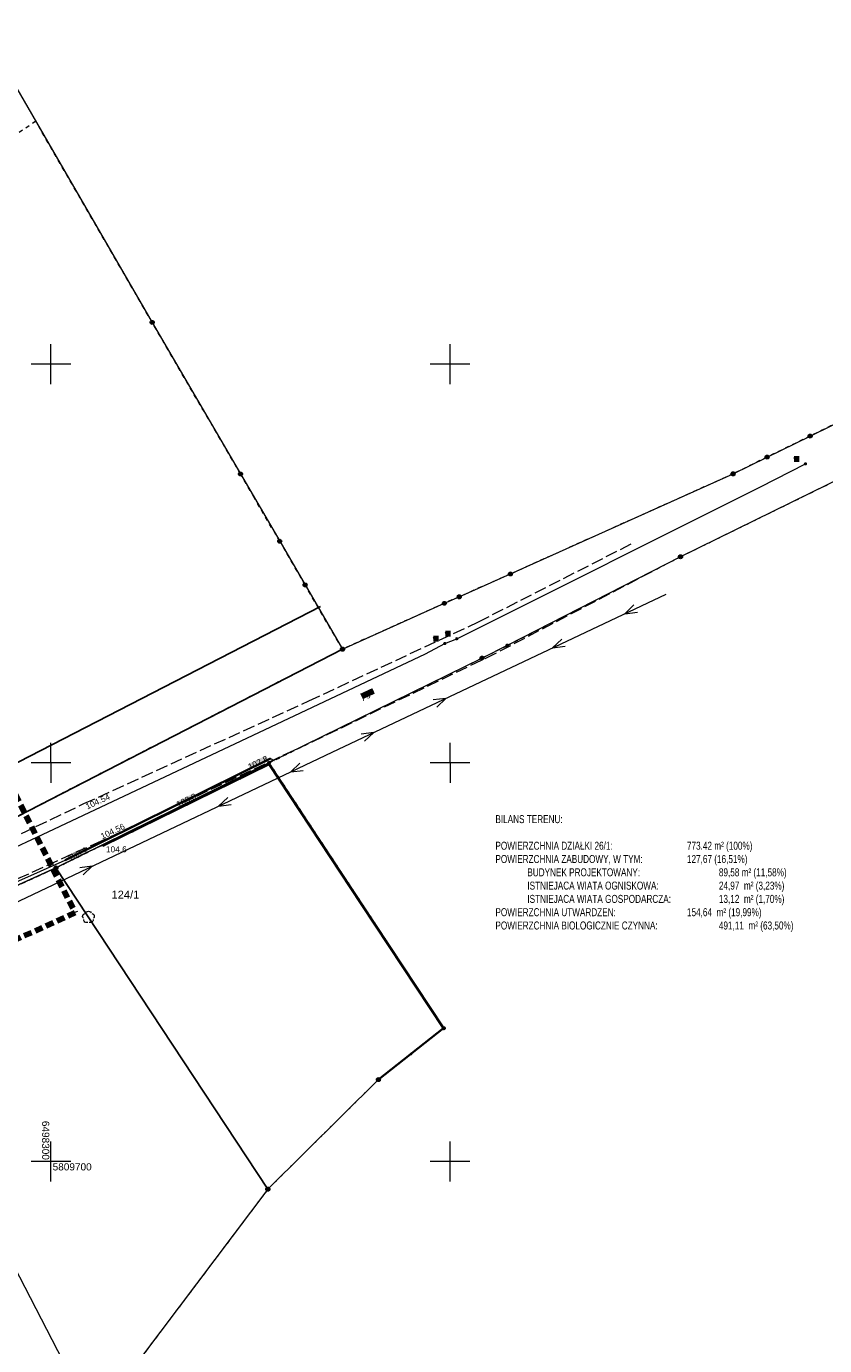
# Model space of a CAD drawing. Extents: x 6414462 to 7495468, y 5756825 to 5824657.
# Tile 30 of 54: x 6498297 to 6498397, y 5809677 to 5809842. Entities that reach past the tile are written whole.
import ezdxf
from ezdxf.enums import TextEntityAlignment as Align

# ---------------------------------------------------------------- set-up
doc = ezdxf.new("R2010")
doc.units = 0
for name, pattern in [('2324-2024 mdcp$0$PRZER1-1', [1, 0.5, -0.5]), ('2324-2024 mdcp$0$PRZER2-1', [1.5, 1, -0.5]), ('2324-2024 mdcp$0$PRZER3-1', [2, 1.5, -0.5]), ('Lipnica teren 1$0$HIDDEN2', [0.1875, 0.125, -0.0625])]:
    doc.linetypes.add(name, pattern=pattern)
for name, color, linetype, lineweight in [('2324-2024 mdcp$0$GEPPGD', 7, 'Continuous', 18), ('2324-2024 mdcp$0$GESDZI', 7, 'Continuous', 18), ('2324-2024 mdcp$0$GESDZI_O', 7, 'Continuous', 18), ('2324-2024 mdcp$0$GSLKOG', 7, 'Continuous', 35), ('2324-2024 mdcp$0$GSPWPN', 7, 'Continuous', 13), ('2324-2024 mdcp$0$GSPWPN_O', 7, 'Continuous', 13), ('2324-2024 mdcp$0$GSPWPS', 7, 'Continuous', 13), ('2324-2024 mdcp$0$GSPWPS_O', 7, 'Continuous', 13), ('2324-2024 mdcp$0$GSSKOA', 7, 'Continuous', 18), ('2324-2024 mdcp$0$GSSKOA_O', 7, 'Continuous', 18), ('2324-2024 mdcp$0$GULLOB', 7, 'Continuous', 35), ('2324-2024 mdcp$0$GUPPRZ_O', 7, 'Continuous', 18), ('2324-2024 mdcp$0$Ramka sekcyjna', 7, 'Continuous', 18), ('2324-2024 mdcp$0$zasięg aktualizacji', 230, '2324-2024 mdcp$0$PRZER2-1', 100)]:
    doc.layers.add(name, color=color, linetype=linetype, lineweight=lineweight)
for name, color, linetype, lineweight, true_color in [('2324-2024 mdcp$0$GESUZY', 7, 'Continuous', 18, 0x008000), ('2324-2024 mdcp$0$GSPRDL', 7, 'Continuous', 18, 0x008000), ('2324-2024 mdcp$0$GULEPR', 1, 'Continuous', 18, 0xff0000), ('2324-2024 mdcp$0$GULWPR', 5, 'Continuous', 18, 0x0000ff), ('2324-2024 mdcp$0$GUPWZA', 5, 'Continuous', 18, 0x0000ff), ('2324-2024 mdcp$0$GUPWZA_O', 5, 'Continuous', 18, 0x0000ff)]:
    doc.layers.add(name, color=color, linetype=linetype, lineweight=lineweight, true_color=true_color)
doc.layers.add('Lipnica hatch 1$0$_HELP', color=21, linetype='Continuous')
for name, color, linetype, true_color in [('Lipnica hatch 1$0$GPP_DROGI', 7, 'Continuous', 0xd1d1d1), ('Lipnica hatch 1$0$GPP_ZIELEŃ', 7, 'Continuous', 0x7f7f3f), ('Lipnica hatch 1$0$PODJAZD', 7, 'Continuous', 0x9d9595), ('Lipnica hatch 1$0$ZABUDOWA', 7, 'Continuous', 0xffff7f), ('Lipnica teren 1$0$780_210430_GRANICE$0$_MPZP_linia zabudowy', 200, 'Lipnica teren 1$0$780_210430_GRANICE$0$V_LINE', 0xbf00ff), ('Lipnica teren 1$0$demontaże', 1, 'Continuous', 0xff0000)]:
    doc.layers.add(name, color=color, linetype=linetype, true_color=true_color)
doc.styles.add('2324-2024 mdcp$0$Arial', font='arial.ttf')
doc.styles.add('Lipnica hatch 1$0$WYMIARY', font='swisscl.ttf')
doc.styles.add('Lipnica teren 1$0$780_210430_GRANICE$0$Standard', font='arial.ttf')
doc.linetypes.add('Lipnica teren 1$0$780_210430_GRANICE$0$V_LINE', pattern='A,12.7,-5.08,["V",Lipnica teren 1$0$780_210430_GRANICE$0$Standard,S=5.08,R=0,X=-2.54,Y=-5.08],-5.08', length=22.86)

# ---------------------------------------------------------------- blocks, each defined once
blk = doc.blocks.new('2324-2024 mdcp$0$GSPWPS1')
blk.add_hatch(color=0).paths.add_polyline_path([(-0.045, 0), (-0.043467, -0.011647), (-0.038971, -0.0225), (-0.03182, -0.03182), (-0.0225, -0.038971), (-0.011647, -0.043467), (0, -0.045), (0.011647, -0.043467), (0.0225, -0.038971), (0.03182, -0.03182), (0.038971, -0.0225), (0.043467, -0.011647), (0.045, 0), (0.043467, 0.011647), (0.038971, 0.0225), (0.03182, 0.03182), (0.0225, 0.038971), (0.011647, 0.043467), (0, 0.045), (-0.011647, 0.043467), (-0.0225, 0.038971), (-0.03182, 0.03182), (-0.038971, 0.0225), (-0.043467, 0.011647)])
blk = doc.blocks.new('2324-2024 mdcp$0$GSPWPN1')
blk.add_hatch(color=0).paths.add_polyline_path([(-0.045, 0), (-0.043467, -0.011647), (-0.038971, -0.0225), (-0.03182, -0.03182), (-0.0225, -0.038971), (-0.011647, -0.043467), (0, -0.045), (0.011647, -0.043467), (0.0225, -0.038971), (0.03182, -0.03182), (0.038971, -0.0225), (0.043467, -0.011647), (0.045, 0), (0.043467, 0.011647), (0.038971, 0.0225), (0.03182, 0.03182), (0.0225, 0.038971), (0.011647, 0.043467), (0, 0.045), (-0.011647, 0.043467), (-0.0225, 0.038971), (-0.03182, 0.03182), (-0.038971, 0.0225), (-0.043467, 0.011647)])
blk = doc.blocks.new('2324-2024 mdcp$0$GSPRDL1')
blk.add_hatch(color=0).paths.add_polyline_path([(0, -0.045), (0.013906, -0.042798), (0.02645, -0.036406), (0.036406, -0.02645), (0.042798, -0.013906), (0.045, 0), (0.042798, 0.013906), (0.036406, 0.02645), (0.02645, 0.036406), (0.013906, 0.042798), (0, 0.045), (-0.013906, 0.042798), (-0.02645, 0.036406), (-0.036406, 0.02645), (-0.042798, 0.013906), (-0.045, 0), (-0.042798, -0.013906), (-0.036406, -0.02645), (-0.02645, -0.036406), (-0.013906, -0.042798)])
at = {"color": 0}
for points in [[(-0.635969, -0.134326), (-0.70458, -0.024001), (-0.731429, 0.103115), (-0.713292, 0.231763), (-0.652348, 0.346501), (-0.55591, 0.433559), (-0.435555, 0.482485)], [(-0.324277, 0.563333), (-0.240553, 0.662679), (-0.127956, 0.727494), (0, 0.75), (0.127956, 0.727494), (0.240553, 0.662679), (0.324277, 0.563333)], [(0.435555, 0.482485), (0.55591, 0.433559), (0.652348, 0.346501), (0.713292, 0.231763), (0.731429, 0.103115), (0.70458, -0.024001), (0.635969, -0.134326)], [(-0.068773, -0.646351), (-0.194901, -0.677512), (-0.324092, -0.663766), (-0.440839, -0.606763), (-0.531129, -0.513345), (-0.584125, -0.394725), (-0.593465, -0.265141)], [(0.593465, -0.265141), (0.584125, -0.394725), (0.531129, -0.513345), (0.440839, -0.606763), (0.324092, -0.663766), (0.194901, -0.677512), (0.068773, -0.646351)]]:
    blk.add_lwpolyline(points, dxfattribs=at)
blk = doc.blocks.new('2324-2024 mdcp$0$SUEP1')
at = {"color": 0}
blk.add_lwpolyline([(-0.75, -0.5), (0.75, 0), (-0.75, 0.5)], dxfattribs=at)
blk = doc.blocks.new('2324-2024 mdcp$0$GUPWZA1')
blk.add_hatch(color=0).paths.add_polyline_path([(-0.2, 0), (-0.193185, -0.051764), (-0.173205, -0.1), (-0.141421, -0.141421), (-0.1, -0.173205), (-0.051764, -0.193185), (0, -0.2), (0.051764, -0.193185), (0.1, -0.173205), (0.141421, -0.141421), (0.173205, -0.1), (0.193185, -0.051764), (0.2, 0), (0.193185, 0.051764), (0.173205, 0.1), (0.141421, 0.141421), (0.1, 0.173205), (0.051764, 0.193185), (0, 0.2), (-0.051764, 0.193185), (-0.1, 0.173205), (-0.141421, 0.141421), (-0.173205, 0.1), (-0.193185, 0.051764)])
blk = doc.blocks.new('2324-2024 mdcp$0$KOLO')
blk.add_hatch(color=0).paths.add_polyline_path([(-0.175, 0), (-0.169037, -0.045293), (-0.151554, -0.0875), (-0.123744, -0.123744), (-0.0875, -0.151554), (-0.045293, -0.169037), (0, -0.175), (0.045293, -0.169037), (0.0875, -0.151554), (0.123744, -0.123744), (0.151554, -0.0875), (0.169037, -0.045293), (0.175, 0), (0.169037, 0.045293), (0.151554, 0.0875), (0.123744, 0.123744), (0.0875, 0.151554), (0.045293, 0.169037), (0, 0.175), (-0.045293, 0.169037), (-0.0875, 0.151554), (-0.123744, 0.123744), (-0.151554, 0.0875), (-0.169037, 0.045293)])
blk = doc.blocks.new('2324-2024 mdcp$0$GSLKOG1')
blk.add_hatch(color=0).paths.add_polyline_path([(-0.175, 0), (-0.169037, -0.045293), (-0.151554, -0.0875), (-0.123744, -0.123744), (-0.0875, -0.151554), (-0.045293, -0.169037), (0, -0.175), (0.045293, -0.169037), (0.0875, -0.151554), (0.123744, -0.123744), (0.151554, -0.0875), (0.169037, -0.045293), (0.175, 0), (0.169037, 0.045293), (0.151554, 0.0875), (0.123744, 0.123744), (0.0875, 0.151554), (0.045293, 0.169037), (0, 0.175), (-0.045293, 0.169037), (-0.0875, 0.151554), (-0.123744, 0.123744), (-0.151554, 0.0875), (-0.169037, 0.045293)])
blk = doc.blocks.new('2324-2024 mdcp$0$GEPPGD1_2')
at = {"true_color": 0xffffff}
blk.add_hatch(color=7, dxfattribs=at).paths.add_polyline_path([(0, -0.25), (0.077254, -0.237764), (0.146946, -0.202254), (0.202254, -0.146946), (0.237764, -0.077254), (0.25, 0), (0.237764, 0.077254), (0.202254, 0.146946), (0.146946, 0.202254), (0.077254, 0.237764), (0, 0.25), (-0.077254, 0.237764), (-0.146946, 0.202254), (-0.202254, 0.146946), (-0.237764, 0.077254), (-0.25, 0), (-0.237764, -0.077254), (-0.202254, -0.146946), (-0.146946, -0.202254), (-0.077254, -0.237764)])
blk.add_hatch(color=0).paths.add_polyline_path([(0, -0.045), (0.013906, -0.042798), (0.02645, -0.036406), (0.036406, -0.02645), (0.042798, -0.013906), (0.045, 0), (0.042798, 0.013906), (0.036406, 0.02645), (0.02645, 0.036406), (0.013906, 0.042798), (0, 0.045), (-0.013906, 0.042798), (-0.02645, 0.036406), (-0.036406, 0.02645), (-0.042798, 0.013906), (-0.045, 0), (-0.042798, -0.013906), (-0.036406, -0.02645), (-0.02645, -0.036406), (-0.013906, -0.042798)])
blk = doc.blocks.new('2324-2024 mdcp$0$GEPPGD1_1')
at = {"true_color": 0xffffff}
blk.add_hatch(color=7, dxfattribs=at).paths.add_polyline_path([(0, -0.25), (0.077254, -0.237764), (0.146946, -0.202254), (0.202254, -0.146946), (0.237764, -0.077254), (0.25, 0), (0.237764, 0.077254), (0.202254, 0.146946), (0.146946, 0.202254), (0.077254, 0.237764), (0, 0.25), (-0.077254, 0.237764), (-0.146946, 0.202254), (-0.202254, 0.146946), (-0.237764, 0.077254), (-0.25, 0), (-0.237764, -0.077254), (-0.202254, -0.146946), (-0.146946, -0.202254), (-0.077254, -0.237764)])
at = {"color": 0}
blk.add_lwpolyline([(0, 0.25), (0.077254, 0.237764), (0.146946, 0.202254), (0.202254, 0.146946), (0.237764, 0.077254), (0.25, 0), (0.237764, -0.077254), (0.202254, -0.146946), (0.146946, -0.202254), (0.077254, -0.237764), (0, -0.25), (-0.077254, -0.237764), (-0.146946, -0.202254), (-0.202254, -0.146946), (-0.237764, -0.077254), (-0.25, 0), (-0.237764, 0.077254), (-0.202254, 0.146946), (-0.146946, 0.202254), (-0.077254, 0.237764)], close=True, dxfattribs=at)
blk = doc.blocks.new('2324-2024 mdcp')
at = {"layer": '2324-2024 mdcp$0$GSSKOA_O', "true_color": 0xffffff}
blk.add_hatch(color=7, dxfattribs=at).paths.add_polyline_path([(6498338.76, 5809758.66), (6498340.26, 5809759.36), (6498340.58, 5809758.68), (6498339.08, 5809757.98)], flags=0)
at = {"layer": '2324-2024 mdcp$0$GUPPRZ_O', "true_color": 0xffffff}
for points in [[(6498324.68, 5809749.83), (6498326.96, 5809750.92), (6498327.28, 5809750.25), (6498325.01, 5809749.15)], [(6498315.63, 5809745.08), (6498317.89, 5809746.18), (6498318.22, 5809745.51), (6498315.95, 5809744.4)], [(6498302.02, 5809738.31), (6498304.26, 5809739.47), (6498304.61, 5809738.8), (6498302.37, 5809737.64)]]:
    blk.add_hatch(color=7, dxfattribs=at).paths.add_polyline_path(points, flags=0)
at = {"layer": '2324-2024 mdcp$0$GUPWZA_O', "true_color": 0xffffff}
for points in [[(6498393.08, 5809787.74), (6498393.08, 5809788.49), (6498393.78, 5809788.49), (6498393.78, 5809787.74)], [(6498349.4, 5809765.81), (6498349.4, 5809766.56), (6498350.1, 5809766.56), (6498350.1, 5809765.81)], [(6498347.89, 5809765.21), (6498347.89, 5809765.96), (6498348.59, 5809765.96), (6498348.59, 5809765.21)]]:
    blk.add_hatch(color=7, dxfattribs=at).paths.add_polyline_path(points, flags=0)
at = {"layer": '2324-2024 mdcp$0$GESDZI', "color": 7, "linetype": 'Continuous', "lineweight": 18}
for points in [[(6497994.25, 5809560.48), (6498045.82, 5809601.46), (6498086.88, 5809635.22), (6498149.97, 5809671.19), (6498158.45, 5809675.82), (6498183.29, 5809691.27), (6498210.34, 5809702.9), (6498250.84, 5809721.04), (6498255.25, 5809723.19), (6498284.59, 5809737.52), (6498336.53, 5809764.26), (6498349.29, 5809770), (6498351.16, 5809770.82), (6498357.57, 5809773.68), (6498385.47, 5809786.23), (6498389.73, 5809788.34), (6498395.12, 5809790.98), (6498474.92, 5809830.27), (6498519.28, 5809851.17), (6498558.08, 5809869.44), (6498581.52, 5809880.48), (6498706.5, 5809939.35)], [(6498399.71, 5809786.07), (6498378.88, 5809775.84), (6498357.18, 5809764.7), (6498354.01, 5809763.14), (6498327.32, 5809749.98), (6498300.63, 5809736.82), (6498279.96, 5809727.46), (6498275.4, 5809725.39), (6498229.86, 5809704.76), (6498220.93, 5809700.12), (6498216.89, 5809698.02), (6498190.27, 5809685.86), (6498179.39, 5809679.84), (6498167.98, 5809673.48), (6498155.28, 5809667.65), (6498141.81, 5809660.25), (6498134.8, 5809656.39), (6498121.13, 5809648.88), (6498104.66, 5809637.74), (6498088.19, 5809626.61), (6498084.8, 5809624.31), (6498051.04, 5809596.27), (6498044.05, 5809589.9), (6498032.65, 5809580.07)]]:
    blk.add_lwpolyline(points, dxfattribs=at)
for points in [[(6498336.53, 5809764.26), (6498284.59, 5809737.52), (6498271.4, 5809764.78), (6498259.02, 5809756.58), (6498223.46, 5809812.93), (6498203.85, 5809801.58), (6498188.13, 5809835.51), (6498147.54, 5809813.46), (6498100.03, 5809920.59), (6498204.15, 5809995.92), (6498210.17, 5809985.25), (6498226.36, 5809956.54), (6498245.19, 5809923.13), (6498269.29, 5809880.41), (6498280.36, 5809860.77), (6498282.58, 5809857.31), (6498312.68, 5809805.23), (6498323.75, 5809786.22), (6498328.66, 5809777.78), (6498331.84, 5809772.31)], [(6498300.63, 5809736.82), (6498327.32, 5809749.98), (6498349.24, 5809716.72), (6498341.03, 5809710.28), (6498327.17, 5809696.54)], [(6498279.96, 5809727.46), (6498300.63, 5809736.82), (6498327.17, 5809696.54), (6498311.6, 5809675.84), (6498304.9, 5809668.42), (6498290.61, 5809696.02), (6498295.05, 5809698.32)]]:
    blk.add_lwpolyline(points, close=True, dxfattribs=at)
at = {"layer": '2324-2024 mdcp$0$GESUZY', "color": 96, "linetype": '2324-2024 mdcp$0$PRZER1-1', "lineweight": 18, "true_color": 0x008000}
for p, q in [((6498298.11, 5809830.44), (6498238.01, 5809789.87)), ((6498312.68, 5809805.23), (6498298.11, 5809830.44)), ((6498321.23, 5809790.54), (6498312.68, 5809805.23)), ((6498323.75, 5809786.22), (6498321.23, 5809790.54)), ((6498325.46, 5809783.28), (6498323.75, 5809786.22)), ((6498328.66, 5809777.78), (6498325.46, 5809783.28)), ((6498331.84, 5809772.31), (6498328.66, 5809777.78)), ((6498335.04, 5809766.82), (6498331.84, 5809772.31)), ((6498336.53, 5809764.26), (6498335.04, 5809766.82)), ((6498284.59, 5809737.52), (6498336.53, 5809764.26))]:
    blk.add_line(p, q, dxfattribs=at)
for points in [[(6498141.81, 5809660.25), (6498155.28, 5809667.65), (6498167.98, 5809673.48), (6498179.39, 5809679.84), (6498190.27, 5809685.86), (6498216.89, 5809698.02), (6498220.43, 5809699.86), (6498220.93, 5809700.12), (6498229.86, 5809704.76), (6498251.81, 5809714.7), (6498275.4, 5809725.39), (6498279.96, 5809727.46), (6498300.63, 5809736.82), (6498327.32, 5809749.98), (6498354.01, 5809763.14), (6498357.18, 5809764.7), (6498378.88, 5809775.84), (6498399.71, 5809786.07)], [(6498474.92, 5809830.27), (6498395.12, 5809790.98), (6498389.73, 5809788.34), (6498385.47, 5809786.23), (6498357.57, 5809773.68), (6498351.16, 5809770.82), (6498349.29, 5809770), (6498336.53, 5809764.26), (6498284.59, 5809737.52), (6498272.59, 5809731.66), (6498255.25, 5809723.19), (6498250.84, 5809721.04), (6498240.12, 5809716.8), (6498217.74, 5809706.35), (6498210.34, 5809702.9), (6498183.29, 5809691.27), (6498158.45, 5809675.82), (6498149.97, 5809671.19), (6498086.88, 5809635.22), (6498045.82, 5809601.46), (6497994.25, 5809560.48)], [(6498210.35, 5809659.95), (6498239.57, 5809680.62), (6498226.79, 5809698.7), (6498220.93, 5809700.12), (6498229.86, 5809704.76), (6498248.32, 5809678.64), (6498266.19, 5809688.39), (6498288.31, 5809700.46), (6498275.4, 5809725.39), (6498279.96, 5809727.46), (6498300.63, 5809736.82), (6498327.32, 5809749.98), (6498349.24, 5809716.72), (6498341.03, 5809710.28), (6498327.17, 5809696.54), (6498311.6, 5809675.84)]]:
    blk.add_lwpolyline(points, dxfattribs=at)
at = {"layer": '2324-2024 mdcp$0$GSLKOG', "color": 7, "linetype": 'Continuous', "lineweight": 35}
blk.add_lwpolyline([(6498306.58, 5809739.64), (6498327.35, 5809749.84), (6498338.93, 5809732.29), (6498349.18, 5809716.73), (6498341.05, 5809710.28)], dxfattribs=at)
at = {"layer": '2324-2024 mdcp$0$GSSKOA', "color": 7, "linetype": '2324-2024 mdcp$0$PRZER3-1', "lineweight": 18}
for points in [[(6498304.13, 5809744.88), (6498332.33, 5809757.77), (6498353.55, 5809767.67), (6498372.83, 5809777.52)], [(6498375.28, 5809773.96), (6498355.71, 5809763.71), (6498334.05, 5809753.25), (6498306.28, 5809740.18), (6498294.56, 5809734.88)], [(6498292.7, 5809739.41), (6498304.13, 5809744.88)]]:
    blk.add_lwpolyline(points, dxfattribs=at)
at = {"layer": '2324-2024 mdcp$0$GULEPR', "color": 1, "linetype": 'Continuous', "lineweight": 18, "true_color": 0xff0000}
for points in [[(6498200.66, 5809687.34), (6498246.5, 5809709.22), (6498290.94, 5809730.28), (6498335.24, 5809751.33), (6498377.1, 5809771.16)], [(6498172.47, 5809672.39), (6498172.72, 5809672.74), (6498173.99, 5809672.42), (6498177.39, 5809675.38), (6498178.76, 5809680.09), (6498189.45, 5809686.19), (6498211.26, 5809696.26), (6498214.9, 5809697.95), (6498219.59, 5809700.2), (6498230.34, 5809705.44), (6498246.1, 5809712.68), (6498251.63, 5809715.08), (6498255.29, 5809716.76), (6498258.9, 5809718.55), (6498263.82, 5809720.84), (6498267.42, 5809722.41), (6498275.03, 5809725.87), (6498277.54, 5809727.17), (6498285.55, 5809730.56), (6498301.77, 5809737.79), (6498315.45, 5809744.58), (6498327.5, 5809750.54), (6498327.95, 5809750.29)]]:
    blk.add_lwpolyline(points, dxfattribs=at)
at = {"layer": '2324-2024 mdcp$0$GULLOB', "color": 7, "linetype": 'Continuous', "lineweight": 35}
blk.add_lwpolyline([(6498301.77, 5809737.79), (6498315.45, 5809744.58), (6498327.5, 5809750.54)], dxfattribs=at)
at = {"layer": '2324-2024 mdcp$0$GULWPR', "color": 5, "linetype": 'Continuous', "lineweight": 18, "true_color": 0x0000ff}
blk.add_lwpolyline([(6498255.63, 5809720.77), (6498256.39, 5809721.11), (6498298.21, 5809740.67), (6498323.82, 5809752.76), (6498346.94, 5809763.68), (6498349.34, 5809764.96), (6498350.85, 5809765.56), (6498388.9, 5809784.61), (6498394.53, 5809787.49)], dxfattribs=at)
at = {"layer": '2324-2024 mdcp$0$Ramka sekcyjna', "color": 7, "linetype": 'Continuous', "lineweight": 18, "flags": 128}
for points in [[(6498300, 5809797.5), (6498300, 5809802.5)], [(6498350, 5809797.5), (6498350, 5809802.5)], [(6498302.5, 5809800), (6498297.5, 5809800)], [(6498352.5, 5809800), (6498347.5, 5809800)], [(6498300, 5809750), (6498300, 5809752.5)], [(6498350, 5809750), (6498350, 5809752.5)], [(6498302.5, 5809750), (6498297.5, 5809750)], [(6498302.5, 5809750), (6498297.5, 5809750)], [(6498300, 5809750), (6498300, 5809747.5)], [(6498352.5, 5809750), (6498347.5, 5809750)], [(6498352.5, 5809750), (6498347.5, 5809750)], [(6498350, 5809750), (6498350, 5809747.5)], [(6498300, 5809697.5), (6498300, 5809702.5)], [(6498350, 5809697.5), (6498350, 5809702.5)], [(6498302.5, 5809700), (6498297.5, 5809700)], [(6498352.5, 5809700), (6498347.5, 5809700)]]:
    blk.add_lwpolyline(points, dxfattribs=at)
at = {"layer": '2324-2024 mdcp$0$zasięg aktualizacji'}
blk.add_lwpolyline([(6498303.01, 5809731.19), (6498248.37, 5809706.31), (6498223.1, 5809749.88), (6498278.63, 5809779.53), (6498303.01, 5809731.19)], dxfattribs=at)
at = {"layer": '2324-2024 mdcp$0$GEPPGD', "color": 7, "linetype": 'Continuous', "lineweight": 18}
for name, p in [('2324-2024 mdcp$0$GEPPGD1_1', (6498312.68, 5809805.23)), ('2324-2024 mdcp$0$GEPPGD1_1', (6498395.12, 5809790.98)), ('2324-2024 mdcp$0$GEPPGD1_1', (6498389.73, 5809788.34)), ('2324-2024 mdcp$0$GEPPGD1_1', (6498323.75, 5809786.22)), ('2324-2024 mdcp$0$GEPPGD1_1', (6498385.47, 5809786.23)), ('2324-2024 mdcp$0$GEPPGD1_1', (6498328.66, 5809777.78)), ('2324-2024 mdcp$0$GEPPGD1_1', (6498378.88, 5809775.84)), ('2324-2024 mdcp$0$GEPPGD1_1', (6498357.57, 5809773.68)), ('2324-2024 mdcp$0$GEPPGD1_1', (6498331.84, 5809772.31)), ('2324-2024 mdcp$0$GEPPGD1_1', (6498349.29, 5809770)), ('2324-2024 mdcp$0$GEPPGD1_1', (6498351.16, 5809770.82)), ('2324-2024 mdcp$0$GEPPGD1_1', (6498336.53, 5809764.26)), ('2324-2024 mdcp$0$GEPPGD1_2', (6498357.18, 5809764.7)), ('2324-2024 mdcp$0$GEPPGD1_1', (6498354.01, 5809763.14)), ('2324-2024 mdcp$0$GEPPGD1_2', (6498327.32, 5809749.98)), ('2324-2024 mdcp$0$GEPPGD1_1', (6498300.63, 5809736.82)), ('2324-2024 mdcp$0$GEPPGD1_2', (6498349.24, 5809716.72)), ('2324-2024 mdcp$0$GEPPGD1_1', (6498341.03, 5809710.28)), ('2324-2024 mdcp$0$GEPPGD1_1', (6498327.17, 5809696.54))]:
    blk.add_blockref(name, p, dxfattribs=at)
at = {"layer": '2324-2024 mdcp$0$GSLKOG', "color": 7, "linetype": 'Continuous', "lineweight": 35}
for name, p, rotation in [('2324-2024 mdcp$0$KOLO', (6498323.7, 5809748.05), 26.15532800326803), ('2324-2024 mdcp$0$KOLO', (6498323.7, 5809748.05), 26.15532800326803), ('2324-2024 mdcp$0$KOLO', (6498316.96, 5809744.74), 26.15532800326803), ('2324-2024 mdcp$0$KOLO', (6498316.96, 5809744.74), 26.15532800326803), ('2324-2024 mdcp$0$KOLO', (6498331.07, 5809744.2), 303.4179883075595), ('2324-2024 mdcp$0$KOLO', (6498331.07, 5809744.2), 303.4179883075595), ('2324-2024 mdcp$0$KOLO', (6498310.23, 5809741.43), 26.15532800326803), ('2324-2024 mdcp$0$KOLO', (6498310.23, 5809741.43), 26.15532800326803), ('2324-2024 mdcp$0$GSLKOG1', (6498306.58, 5809739.64), 26.15532800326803), ('2324-2024 mdcp$0$KOLO', (6498335.21, 5809737.93), 303.4179883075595), ('2324-2024 mdcp$0$KOLO', (6498335.21, 5809737.93), 303.4179883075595), ('2324-2024 mdcp$0$KOLO', (6498341.99, 5809727.64), 303.3745089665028), ('2324-2024 mdcp$0$KOLO', (6498341.99, 5809727.64), 303.3745089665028), ('2324-2024 mdcp$0$KOLO', (6498346.12, 5809721.38), 303.3745089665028), ('2324-2024 mdcp$0$KOLO', (6498346.12, 5809721.38), 303.3745089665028), ('2324-2024 mdcp$0$KOLO', (6498345.12, 5809713.5), 218.4270050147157), ('2324-2024 mdcp$0$KOLO', (6498345.12, 5809713.5), 218.4270050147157), ('2324-2024 mdcp$0$GSLKOG1', (6498341.05, 5809710.28), 218.4270050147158)]:
    blk.add_blockref(name, p, dxfattribs=dict(at, rotation=rotation))
at = {"layer": '2324-2024 mdcp$0$GSPRDL', "color": 96, "linetype": 'Continuous', "lineweight": 18, "true_color": 0x008000}
blk.add_blockref('2324-2024 mdcp$0$GSPRDL1', (6498304.7, 5809730.64), dxfattribs=at)
at = {"layer": '2324-2024 mdcp$0$GSPWPN', "color": 7, "linetype": 'Continuous', "lineweight": 13}
blk.add_blockref('2324-2024 mdcp$0$GSPWPN1', (6498306.58, 5809739.64), dxfattribs=at)
at = {"layer": '2324-2024 mdcp$0$GSPWPS', "color": 7, "linetype": 'Continuous', "lineweight": 13}
for p in [(6498304.13, 5809744.88), (6498306.28, 5809740.18)]:
    blk.add_blockref('2324-2024 mdcp$0$GSPWPS1', p, dxfattribs=at)
at = {"layer": '2324-2024 mdcp$0$GULEPR', "color": 1, "linetype": 'Continuous', "lineweight": 18, "true_color": 0xff0000}
for p, rotation in [((6498372.58, 5809769.02), 205.3479410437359), ((6498363.54, 5809764.74), 205.3479410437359), ((6498348.8, 5809757.75), 25.34794104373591), ((6498339.76, 5809753.47), 25.34794104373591), ((6498330.72, 5809749.18), 205.415632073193), ((6498321.69, 5809744.89), 205.415632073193), ((6498304.49, 5809736.72), 25.41563207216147)]:
    blk.add_blockref('2324-2024 mdcp$0$SUEP1', p, dxfattribs=dict(at, rotation=rotation))
at = {"layer": '2324-2024 mdcp$0$GUPWZA', "color": 5, "linetype": 'Continuous', "lineweight": 18, "true_color": 0x0000ff}
for p in [(6498394.53, 5809787.49), (6498349.34, 5809764.96), (6498350.85, 5809765.56)]:
    blk.add_blockref('2324-2024 mdcp$0$GUPWZA1', p, dxfattribs=at)
at = {"layer": '2324-2024 mdcp$0$GESDZI_O', "color": 7, "linetype": 'Continuous', "lineweight": 0, "style": '2324-2024 mdcp$0$Arial'}
blk.add_text('124/1', height=1, dxfattribs=at).set_placement((6498309.33, 5809732.97), align=Align.CENTER)
at = {"layer": '2324-2024 mdcp$0$GSPWPN_O', "color": 7, "linetype": 'Continuous', "lineweight": 0, "style": '2324-2024 mdcp$0$Arial'}
blk.add_text('104.6', height=0.75, dxfattribs=at).set_placement((6498306.88, 5809738.78))
at = {"layer": '2324-2024 mdcp$0$GSPWPS_O', "color": 7, "linetype": 'Continuous', "lineweight": 0, "style": '2324-2024 mdcp$0$Arial'}
for s, rotation, p in [('104.54', 24.5648, (6498304.56, 5809744.14)), ('104.56', 25.2041, (6498306.44, 5809740.4))]:
    blk.add_text(s, height=0.75, rotation=rotation, dxfattribs=at).set_placement(p)
at = {"layer": '2324-2024 mdcp$0$GSSKOA_O', "color": 7, "linetype": 'Continuous', "lineweight": 0, "style": '2324-2024 mdcp$0$Arial'}
blk.add_text('j.gr.', height=0.75, rotation=25.011, dxfattribs=at).set_placement((6498339.83, 5809758.33), align=Align.CENTER)
at = {"layer": '2324-2024 mdcp$0$GUPPRZ_O', "color": 1, "linetype": 'Continuous', "lineweight": 0, "true_color": 0xff0000, "style": '2324-2024 mdcp$0$Arial'}
blk.add_text('102.8', height=0.75, rotation=25.7053, dxfattribs=at).set_placement((6498327.28, 5809750.25), align=Align.RIGHT)
for s, rotation, p in [('103.0', 25.952, (6498315.95, 5809744.4)), ('103.1', 27.2751, (6498302.37, 5809737.64))]:
    blk.add_text(s, height=0.75, rotation=rotation, dxfattribs=at).set_placement(p)
at = {"layer": '2324-2024 mdcp$0$GUPWZA_O', "color": 5, "linetype": 'Continuous', "lineweight": 0, "true_color": 0x0000ff, "style": '2324-2024 mdcp$0$Arial'}
for p in [(6498393.78, 5809787.74), (6498350.1, 5809765.81), (6498348.59, 5809765.21)]:
    blk.add_text('w', height=0.75, dxfattribs=at).set_placement(p, align=Align.RIGHT)
at = {"layer": '2324-2024 mdcp$0$Ramka sekcyjna', "color": 7, "linetype": 'Continuous', "lineweight": 0, "style": '2324-2024 mdcp$0$Arial'}
blk.add_text('6498300', height=0.9, rotation=270, dxfattribs=at).set_placement((6498299.79, 5809700.21), align=Align.TOP_RIGHT)
blk.add_text('5809700', height=0.9, dxfattribs=at).set_placement((6498300.21, 5809699.79), align=Align.TOP_LEFT)
blk = doc.blocks.new('Lipnica teren 1')
at = {"elevation": 0.1}
blk.add_lwpolyline([(6498250.661, 5809721.129), (6498255.246, 5809723.193), (6498284.59, 5809737.518), (6498336.53, 5809764.26)], dxfattribs=at)
at = {"layer": 'Lipnica teren 1$0$780_210430_GRANICE$0$_MPZP_linia zabudowy', "color": 150, "true_color": 0x0073e6, "elevation": 0.1}
blk.add_lwpolyline([(6498333.783, 5809769.594), (6498281.9, 5809742.882), (6498271.969, 5809738.033), (6498255.346, 5809729.918), (6498248.199, 5809726.6)], dxfattribs=at)
at = {"layer": 'Lipnica teren 1$0$demontaże', "linetype": 'Lipnica teren 1$0$HIDDEN2'}
blk.add_blockref('2324-2024 mdcp', (0, 0), dxfattribs=at)
blk = doc.blocks.new('Lipnica hatch 1')
at = {"true_color": 0x000000}
h = blk.add_hatch(dxfattribs=at)
h.set_pattern_fill('ANSI31', color=18, scale=0.2, angle=30)
h.paths.add_polyline_path([(6498261.11, 5809757.96), (6498262.43, 5809754.71), (6498268.07, 5809757.02), (6498266.25, 5809761.37)])
h = blk.add_hatch(dxfattribs=at)
h.set_pattern_fill('ANSI31', color=18, scale=0.2, angle=30)
h.paths.add_polyline_path([(6498273.64, 5809753.75), (6498270.62, 5809752), (6498272.58, 5809748.76), (6498275.57, 5809750.52)])
at = {"layer": 'Lipnica hatch 1$0$GPP_DROGI'}
h = blk.add_hatch(color=256, dxfattribs=at)
h.dxf.hatch_style = 1
h.paths.add_polyline_path([(6498268.49, 5809756.24), (6498268.07, 5809757.02), (6498262.43, 5809754.71), (6498262.8, 5809753.82)])
h = blk.add_hatch(color=256, dxfattribs=at)
h.dxf.hatch_style = 1
h.paths.add_polyline_path([(6498278.47, 5809734.53), (6498273.07, 5809731.9), (6498271.41, 5809735.31), (6498260.23, 5809729.85), (6498259.26, 5809731.83), (6498265.93, 5809735.09), (6498262.31, 5809742.5), (6498252.2, 5809737.56), (6498251.55, 5809738.91), (6498263.49, 5809744.73), (6498265.57, 5809740.47), (6498273.64, 5809744.41)])
h = blk.add_hatch(color=256, dxfattribs=at)
h.dxf.hatch_style = 1
h.paths.add_polyline_path([(6498261.47, 5809732.91), (6498260.9, 5809734.07), (6498258.69, 5809733), (6498259.26, 5809731.83)])
at = {"layer": 'Lipnica hatch 1$0$GPP_ZIELEŃ'}
h = blk.add_hatch(dxfattribs=at)
h.set_pattern_fill('ANSI31', color=256, scale=0.1)
h.set_pattern_definition([(45, (0, 0), (-0.224506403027, 0.224506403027), [])])
h.paths.add_polyline_path([(6498264.33, 5809748.09), (6498245.62, 5809739.77), (6498255.25, 5809723.19), (6498284.59, 5809737.52), (6498271.4, 5809764.78), (6498266.25, 5809761.37), (6498268.07, 5809757.02), (6498268.49, 5809756.24), (6498262.8, 5809753.82), (6498262.43, 5809754.71), (6498261.11, 5809757.96), (6498259.02, 5809756.58)])
h.paths.add_polyline_path([(6498265.57, 5809740.47), (6498273.64, 5809744.41), (6498278.47, 5809734.53), (6498273.07, 5809731.9), (6498271.41, 5809735.31), (6498260.23, 5809729.85), (6498259.26, 5809731.83), (6498255.82, 5809730.15), (6498252.2, 5809737.56), (6498251.55, 5809738.91), (6498263.49, 5809744.73)], flags=16)
h.paths.add_polyline_path([(6498270.62, 5809752), (6498273.64, 5809753.75), (6498275.57, 5809750.52), (6498272.58, 5809748.76)], flags=16)
at = {"layer": 'Lipnica hatch 1$0$ZABUDOWA', "true_color": 0xfafafa}
h = blk.add_hatch(color=7, dxfattribs=at)
h.dxf.hatch_style = 1
h.paths.add_polyline_path([(6498265.93, 5809735.09), (6498261.47, 5809732.91), (6498260.9, 5809734.07), (6498258.69, 5809733), (6498259.26, 5809731.83), (6498255.82, 5809730.15), (6498252.2, 5809737.56), (6498262.31, 5809742.5)])
at = {"layer": 'Lipnica hatch 1$0$_HELP', "ltscale": 0.1, "const_width": 0.2}
blk.add_lwpolyline([(6498245.62, 5809739.77), (6498255.25, 5809723.19), (6498284.59, 5809737.52), (6498271.4, 5809764.78), (6498259.02, 5809756.58), (6498264.33, 5809748.09), (6498245.62, 5809739.77)], dxfattribs=at)
at = {"layer": 'Lipnica hatch 1$0$_HELP'}
for points in [[(6498261.11, 5809757.96), (6498262.43, 5809754.71), (6498268.07, 5809757.02), (6498266.25, 5809761.37), (6498261.11, 5809757.96)], [(6498262.43, 5809754.71), (6498262.8, 5809753.82), (6498268.49, 5809756.24), (6498268.07, 5809757.02), (6498262.43, 5809754.71)], [(6498273.64, 5809753.75), (6498270.62, 5809752), (6498272.58, 5809748.76), (6498275.57, 5809750.52), (6498273.64, 5809753.75)]]:
    blk.add_lwpolyline(points, close=True, dxfattribs=at)
at = {"layer": 'Lipnica hatch 1$0$PODJAZD', "elevation": 0.1}
blk.add_lwpolyline([(6498278.47, 5809734.53), (6498273.07, 5809731.9), (6498271.41, 5809735.31), (6498260.23, 5809729.85), (6498259.26, 5809731.83), (6498265.93, 5809735.09), (6498262.31, 5809742.5), (6498252.2, 5809737.56), (6498251.55, 5809738.91), (6498263.49, 5809744.73), (6498265.57, 5809740.47), (6498273.64, 5809744.41)], close=True, dxfattribs=at)
at = {"layer": 'Lipnica hatch 1$0$ZABUDOWA', "elevation": 0.1}
blk.add_lwpolyline([(6498265.93, 5809735.09), (6498261.47, 5809732.91), (6498260.9, 5809734.07), (6498258.69, 5809733), (6498259.26, 5809731.83), (6498255.82, 5809730.15), (6498252.2, 5809737.56), (6498262.31, 5809742.5)], close=True, dxfattribs=at)
at = {"layer": 'Lipnica hatch 1$0$_HELP', "color": 0, "insert": (6498355.69, 5809743.44), "char_height": 1, "attachment_point": 1, "style": 'Lipnica hatch 1$0$WYMIARY'}
blk.add_mtext_dynamic_manual_height_columns('BILANS TERENU:\\P\\PPOWIERZCHNIA DZIAŁKI 26/1:^I^I^I773.42 m² (100%)\\PPOWIERZCHNIA ZABUDOWY, W TYM:^I^I127,67 (16,51%)\\P^IBUDYNEK PROJEKTOWANY:^I^I^I89,58 m² (11,58%)\\P^IISTNIEJACA WIATA OGNISKOWA:^I^I24,97  m² (3,23%)\\P^IISTNIEJACA WIATA GOSPODARCZA:^I^I13,12  m² (1,70%)\\PPOWIERZCHNIA UTWARDZEN:^I^I^I154,64  m² (19,99%)^I\\PPOWIERZCHNIA BIOLOGICZNIE CZYNNA:^I^I491,11  m² (63,50%)', width=63.727, gutter_width=62.5, heights=[0], dxfattribs=at)

msp = doc.modelspace()

# ---------------------------------------------------------------- block references
for name in ['Lipnica teren 1', 'Lipnica hatch 1']:
    msp.add_blockref(name, (0, 0))

doc.saveas('drawing.dxf')
